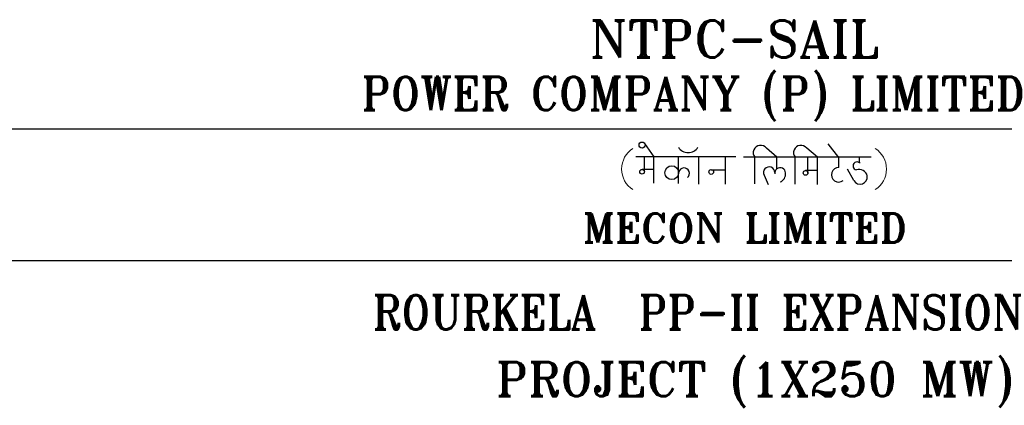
# Model space of a CAD drawing. Extents: x -7650383 to 4934791, y -114316 to 1826789.
# Tile 90 of 131: x 326438 to 344108, y 225603 to 232524. Entities that reach past the tile are written whole.
import ezdxf

# ---------------------------------------------------------------- set-up
doc = ezdxf.new("R2010")
doc.units = 0
doc.header["$LTSCALE"] = 800
doc.header["$MEASUREMENT"] = 0
doc.linetypes.add('0', pattern=[0])
doc.linetypes.add('CONTINOUS', pattern=[0])
doc.layers.get('0').update_dxf_attribs({"linetype": 'CONTINUOUS'})
doc.layers.add('1', color=1, linetype='CONTINUOUS')
doc.styles.add('ROMANT', font='romant')

# ---------------------------------------------------------------- blocks, each defined once
blk = doc.blocks.new('A$C731D3036')
for p, q in [((-593.64, 230.66), (-26.68, 230.66)), ((-593.64, 195.66), (-26.68, 195.66))]:
    blk.add_line(p, q)
at = {"color": 7, "linetype": '0'}
for p, q in [((-269.11, 226.81), (-266.61, 223.21)), ((-233.94, 223.13), (-236.69, 225.54)), ((-223.14, 223.13), (-225.99, 225.52)), ((-217.39, 223.04), (-220.23, 226.71)), ((-244.82, 223.23), (-271.41, 223.23)), ((-269.15, 219.28), (-269.15, 223.21)), ((-266.61, 216.18), (-266.61, 223.21)), ((-260.1, 216.09), (-260.07, 223.21)), ((-254.69, 215.93), (-254.69, 223.23)), ((-247.55, 215.93), (-247.55, 223.23)), ((-208.85, 223.13), (-242.79, 223.13)), ((-239.78, 216.02), (-239.78, 223.13)), ((-233.94, 220.04), (-233.94, 223.13)), ((-229.02, 215.93), (-229.02, 223.13)), ((-225.68, 218.92), (-225.68, 223.13)), ((-223.14, 215.85), (-223.14, 223.13)), ((-217.41, 220.37), (-217.41, 223.13)), ((-211.96, 221.65), (-211.96, 223.11)), ((-211.78, 221.65), (-211.96, 221.65)), ((-266.61, 219.89), (-269.77, 219.89)), ((-251.38, 219.8), (-247.55, 219.8)), ((-237.3, 218.33), (-236.27, 215.83)), ((-223.14, 219.56), (-226.26, 219.56)), ((-213.41, 216.93), (-215.13, 219.93))]:
    blk.add_line(p, q, dxfattribs=at)
for centre, radius in [((-269.78, 226.35), 0.805), ((-261.88, 219), 1.84), ((-269.77, 219.27), 0.626), ((-251.37, 219.2), 0.635), ((-226.29, 218.94), 0.626)]:
    blk.add_circle(centre, radius, dxfattribs=at)
at = {"linetype": 'Continuous', "lineweight": 0, "ltscale": 10000}
for centre, start, end in [((-268.69, 219.98), 122.6632, 237.3368), ((-211.28, 219.98), 302.663, 57.337)]:
    blk.add_arc(centre, 6.52, start, end, dxfattribs=at)
at = {"color": 7}
blk.add_arc((-257.51, 227.45), 3.1, 212.732, 327.268, dxfattribs=at)
at = {"color": 7, "linetype": '0'}
for centre, radius, start, end in [((-238.24, 224.33), 1.96, 38.0114, 218.012), ((-227.53, 224.32), 1.96, 38.0114, 218.012), ((-258.59, 218.84), 1.44, 306.8343, 169.1555), ((-235.97, 219.04), 1.5, 359.0079, 208.1107), ((-233.04, 218.89), 1.43, 1.8057, 188.9062), ((-217.45, 218.44), 1.93, 88.6898, 308.406), ((-212.6, 220.81), 1.06, 53.3168, 262.0685), ((-233.87, 218.66), 2.27, 290.5819, 6.8676), ((-211.76, 217.86), 1.9, 209.4555, 8.275), ((-212.07, 217.61), 2.26, 13.5209, 107.5128)]:
    blk.add_arc(centre, radius, start, end, dxfattribs=at)
at = {"layer": '1', "color": 7, "style": 'ROMANT', "width": 1}
for s, height, p in [('NTPC-SAIL', 9.838, (-283.73, 249.69)), ('POWER COMPANY (P) LIMITED', 8.8542, (-344.49, 235.67)), ('MECON LIMITED', 7.7078, (-285.53, 200.4)), ('ROURKELA  PP-II EXPANSION', 9.0812, (-341.53, 177.3)), ('PROJECT (1X250 MW)', 9.0812, (-308.62, 159.55))]:
    blk.add_text(s, height=height, dxfattribs=at).set_placement(p)

msp = doc.modelspace()

# ---------------------------------------------------------------- block references
at = {"color": 1, "linetype": 'CONTINOUS', "lineweight": 15, "xscale": 67.46500254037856, "yscale": 67.46500254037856, "zscale": 67.46500254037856}
msp.add_blockref('A$C731D3036', (355807.2, 215002.9), dxfattribs=at)

doc.saveas('drawing.dxf')
